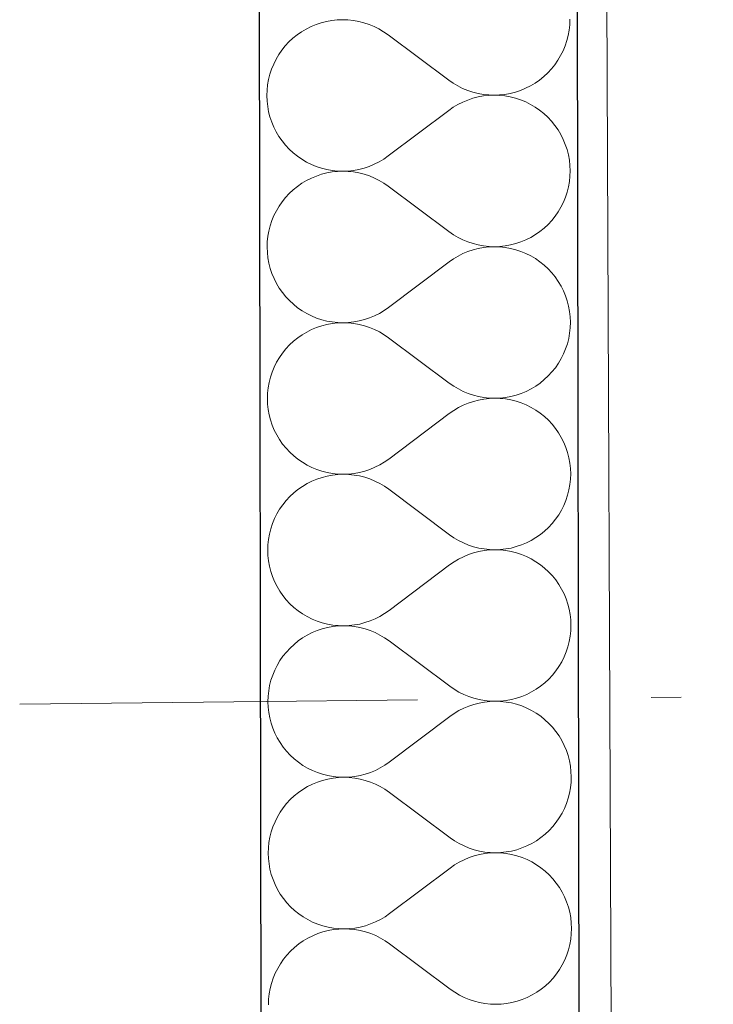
# Model space of a CAD drawing. Header units: millimetres. Extents: x -23738 to 4435, y -2716 to 20653.
# Tile 135 of 160: x -11258 to -10909, y 12247 to 12742. Entities that reach past the tile are written whole.
import ezdxf

# ---------------------------------------------------------------- set-up
doc = ezdxf.new("R2010")
doc.units = ezdxf.units.MM
doc.header["$MEASUREMENT"] = 0
doc.linetypes.add('Wipeout_Contour', pattern=[1000, 0, -1000])
doc.linetypes.add('Čerchovaná', pattern=[450, 200, -117.5, 15, -117.5])
for name, color, linetype in [('9._POHLED ZÁPADNÍ_2_Konstrukce - krov', 7, 'Continuous'), ('9._POHLED ZÁPADNÍ_2_Konstrukce - nosné', 7, 'Continuous'), ('9._POHLED ZÁPADNÍ_2_Nové_Konstrukce - nosné', 7, 'Continuous'), ('9._POHLED ZÁPADNÍ_2_Nové_Výplně - Povrchové', 7, 'Continuous'), ('9._POHLED ZÁPADNÍ_2_Nové_Výplně – Řezové', 7, 'Continuous'), ('9._POHLED ZÁPADNÍ_2_Výplně - Povrchové', 7, 'Continuous'), ('9._POHLED ZÁPADNÍ_2_VÝTAH VAR 1', 7, 'Continuous')]:
    doc.layers.add(name, color=color, linetype=linetype)

# ---------------------------------------------------------------- blocks, each defined once
blk = doc.blocks.new('*X21', base_point=(-24533.14, -6254.22))
at = {"layer": '9._POHLED ZÁPADNÍ_2_Nové_Výplně – Řezové', "color": 21, "linetype": 'Continuous', "lineweight": 20, "true_color": 0xffaaaa}
for p, q in [((-11108.7, 12739.84), (-11111.21, 12738.79)), ((-11106.11, 12740.7), (-11108.7, 12739.84)), ((-11103.48, 12741.38), (-11106.11, 12740.7)), ((-11100.8, 12741.86), (-11103.48, 12741.38)), ((-11098.1, 12742.16), (-11100.8, 12741.86)), ((-11095.38, 12742.26), (-11098.1, 12742.16)), ((-11092.66, 12742.16), (-11095.38, 12742.26)), ((-11089.96, 12741.87), (-11092.66, 12742.16)), ((-11087.28, 12741.39), (-11089.96, 12741.87)), ((-11084.64, 12740.72), (-11087.28, 12741.39)), ((-11082.06, 12739.87), (-11084.64, 12740.72)), ((-11079.54, 12738.83), (-11082.06, 12739.87)), ((-10981.5, 12737.03), (-10981.21, 12739.74)), ((-10981.21, 12739.74), (-10981.12, 12742.46)), ((-11118.21, 12734.63), (-11120.32, 12732.92)), ((-11115.98, 12736.18), (-11118.21, 12734.63)), ((-11113.64, 12737.57), (-11115.98, 12736.18)), ((-11111.21, 12738.79), (-11113.64, 12737.57)), ((-11077.11, 12737.61), (-11079.54, 12738.83)), ((-11074.77, 12736.23), (-11077.11, 12737.61)), ((-11072.53, 12734.68), (-11074.77, 12736.23)), ((-11042.02, 12711.87), (-11072.53, 12734.68)), ((-10982.64, 12731.72), (-10981.98, 12734.36)), ((-10981.98, 12734.36), (-10981.5, 12737.03)), ((-11122.31, 12731.06), (-11124.16, 12729.06)), ((-11120.32, 12732.92), (-11122.31, 12731.06)), ((-10984.54, 12726.62), (-10983.5, 12729.14)), ((-10983.5, 12729.14), (-10982.64, 12731.72)), ((-11127.42, 12724.71), (-11128.8, 12722.36)), ((-11125.87, 12726.94), (-11127.42, 12724.71)), ((-11124.16, 12729.06), (-11125.87, 12726.94)), ((-10987.13, 12721.84), (-10985.75, 12724.19)), ((-10985.75, 12724.19), (-10984.54, 12726.62)), ((-11130.01, 12719.93), (-11131.05, 12717.42)), ((-11128.8, 12722.36), (-11130.01, 12719.93)), ((-10990.39, 12717.49), (-10988.68, 12719.61)), ((-10988.68, 12719.61), (-10987.13, 12721.84)), ((-11131.91, 12714.83), (-11132.57, 12712.2)), ((-11131.05, 12717.42), (-11131.91, 12714.83)), ((-10994.23, 12713.64), (-10992.24, 12715.49)), ((-10992.24, 12715.49), (-10990.39, 12717.49)), ((-11133.05, 12709.52), (-11133.34, 12706.81)), ((-11132.57, 12712.2), (-11133.05, 12709.52)), ((-11042.02, 12711.87), (-11039.78, 12710.32)), ((-11039.78, 12710.32), (-11037.44, 12708.94)), ((-11000.91, 12708.98), (-10998.57, 12710.37)), ((-10998.57, 12710.37), (-10996.34, 12711.93)), ((-10996.34, 12711.93), (-10994.23, 12713.64)), ((-11133.34, 12706.81), (-11133.43, 12704.09)), ((-11037.44, 12708.94), (-11035.01, 12707.72)), ((-11035.01, 12707.72), (-11032.49, 12706.68)), ((-11032.49, 12706.68), (-11029.91, 12705.83)), ((-11029.91, 12705.83), (-11027.27, 12705.16)), ((-11027.27, 12705.16), (-11024.59, 12704.68)), ((-11024.59, 12704.68), (-11021.89, 12704.39)), ((-11021.89, 12704.39), (-11019.17, 12704.3)), ((-11019.17, 12704.3), (-11016.45, 12704.4)), ((-11016.45, 12704.4), (-11013.75, 12704.69)), ((-11013.75, 12704.69), (-11011.07, 12705.18)), ((-11011.07, 12705.18), (-11008.44, 12705.85)), ((-11008.44, 12705.85), (-11005.86, 12706.71)), ((-11005.86, 12706.71), (-11003.34, 12707.76)), ((-11003.34, 12707.76), (-11000.91, 12708.98)), ((-11133.43, 12704.09), (-11133.33, 12701.37)), ((-11133.33, 12701.37), (-11133.03, 12698.67)), ((-11037.42, 12699.59), (-11039.76, 12698.19)), ((-11034.99, 12700.81), (-11037.42, 12699.59)), ((-11032.48, 12701.86), (-11034.99, 12700.81)), ((-11029.9, 12702.73), (-11032.48, 12701.86)), ((-11027.27, 12703.4), (-11029.9, 12702.73)), ((-11024.59, 12703.89), (-11027.27, 12703.4)), ((-11021.89, 12704.19), (-11024.59, 12703.89)), ((-11019.17, 12704.3), (-11021.89, 12704.19)), ((-11016.45, 12704.2), (-11019.17, 12704.3)), ((-11013.75, 12703.92), (-11016.45, 12704.2)), ((-11011.07, 12703.44), (-11013.75, 12703.92)), ((-11008.43, 12702.78), (-11011.07, 12703.44)), ((-11005.85, 12701.92), (-11008.43, 12702.78)), ((-11003.33, 12700.89), (-11005.85, 12701.92)), ((-11000.9, 12699.68), (-11003.33, 12700.89)), ((-10998.55, 12698.29), (-11000.9, 12699.68)), ((-11133.03, 12698.67), (-11132.55, 12695.99)), ((-11132.55, 12695.99), (-11131.87, 12693.36)), ((-11041.99, 12696.64), (-11072.43, 12673.72)), ((-11039.76, 12698.19), (-11041.99, 12696.64)), ((-10996.31, 12696.75), (-10998.55, 12698.29)), ((-10994.19, 12695.04), (-10996.31, 12696.75)), ((-10992.2, 12693.19), (-10994.19, 12695.04)), ((-11131.87, 12693.36), (-11131, 12690.78)), ((-11131, 12690.78), (-11129.96, 12688.27)), ((-10990.34, 12691.21), (-10992.2, 12693.19)), ((-10988.63, 12689.09), (-10990.34, 12691.21)), ((-11129.96, 12688.27), (-11128.74, 12685.84)), ((-11128.74, 12685.84), (-11127.34, 12683.5)), ((-10987.07, 12686.86), (-10988.63, 12689.09)), ((-10985.68, 12684.52), (-10987.07, 12686.86)), ((-10984.46, 12682.09), (-10985.68, 12684.52)), ((-11127.34, 12683.5), (-11125.79, 12681.27)), ((-11125.79, 12681.27), (-11124.08, 12679.15)), ((-10983.41, 12679.58), (-10984.46, 12682.09)), ((-10982.55, 12677), (-10983.41, 12679.58)), ((-11124.08, 12679.15), (-11122.22, 12677.17)), ((-11122.22, 12677.17), (-11120.22, 12675.32)), ((-11120.22, 12675.32), (-11118.1, 12673.61)), ((-10981.87, 12674.37), (-10982.55, 12677)), ((-11118.1, 12673.61), (-11115.86, 12672.07)), ((-11115.86, 12672.07), (-11113.52, 12670.68)), ((-11113.52, 12670.68), (-11111.08, 12669.47)), ((-11079.42, 12669.55), (-11076.99, 12670.77)), ((-11076.99, 12670.77), (-11074.66, 12672.17)), ((-11074.66, 12672.17), (-11072.43, 12673.72)), ((-10981.38, 12671.69), (-10981.87, 12674.37)), ((-10981.09, 12668.99), (-10981.38, 12671.69)), ((-11111.08, 12669.47), (-11108.57, 12668.44)), ((-11108.57, 12668.44), (-11105.99, 12667.58)), ((-11105.99, 12667.58), (-11103.35, 12666.92)), ((-11103.34, 12665.18), (-11105.98, 12664.51)), ((-11103.35, 12666.92), (-11100.67, 12666.44)), ((-11100.67, 12665.67), (-11103.34, 12665.18)), ((-11100.67, 12666.44), (-11097.96, 12666.16)), ((-11097.96, 12665.96), (-11100.67, 12665.67)), ((-11097.96, 12666.16), (-11095.24, 12666.07)), ((-11095.24, 12666.07), (-11097.96, 12665.96)), ((-11095.24, 12666.07), (-11092.53, 12666.17)), ((-11092.53, 12665.97), (-11095.24, 12666.07)), ((-11092.53, 12666.17), (-11089.82, 12666.47)), ((-11089.82, 12665.68), (-11092.53, 12665.97)), ((-11089.82, 12666.47), (-11087.15, 12666.96)), ((-11087.14, 12665.2), (-11089.82, 12665.68)), ((-11087.15, 12666.96), (-11084.51, 12667.64)), ((-11084.51, 12664.53), (-11087.14, 12665.2)), ((-11084.51, 12667.64), (-11081.93, 12668.5)), ((-11081.93, 12668.5), (-11079.42, 12669.55)), ((-10980.98, 12666.27), (-10981.09, 12668.99)), ((-10981.08, 12663.55), (-10980.98, 12666.27)), ((-11115.84, 12659.99), (-11118.07, 12658.43)), ((-11113.5, 12661.38), (-11115.84, 12659.99)), ((-11111.07, 12662.6), (-11113.5, 12661.38)), ((-11108.56, 12663.65), (-11111.07, 12662.6)), ((-11105.98, 12664.51), (-11108.56, 12663.65)), ((-11081.92, 12663.68), (-11084.51, 12664.53)), ((-11079.41, 12662.64), (-11081.92, 12663.68)), ((-11076.98, 12661.42), (-11079.41, 12662.64)), ((-11074.63, 12660.04), (-11076.98, 12661.42)), ((-11072.4, 12658.49), (-11074.63, 12660.04)), ((-10981.84, 12658.17), (-10981.36, 12660.84)), ((-10981.36, 12660.84), (-10981.08, 12663.55)), ((-11122.18, 12654.87), (-11124.03, 12652.87)), ((-11120.19, 12656.72), (-11122.18, 12654.87)), ((-11118.07, 12658.43), (-11120.19, 12656.72)), ((-11041.88, 12635.68), (-11072.4, 12658.49)), ((-10983.36, 12652.95), (-10982.51, 12655.53)), ((-10982.51, 12655.53), (-10981.84, 12658.17)), ((-11125.73, 12650.75), (-11127.28, 12648.52)), ((-11124.03, 12652.87), (-11125.73, 12650.75)), ((-10985.61, 12648), (-10984.4, 12650.43)), ((-10984.4, 12650.43), (-10983.36, 12652.95)), ((-11128.67, 12646.17), (-11129.88, 12643.74)), ((-11127.28, 12648.52), (-11128.67, 12646.17)), ((-10988.55, 12643.42), (-10987, 12645.65)), ((-10987, 12645.65), (-10985.61, 12648)), ((-11130.92, 12641.22), (-11131.77, 12638.64)), ((-11129.88, 12643.74), (-11130.92, 12641.22)), ((-10992.1, 12639.3), (-10990.25, 12641.3)), ((-10990.25, 12641.3), (-10988.55, 12643.42)), ((-11132.44, 12636), (-11132.92, 12633.33)), ((-11131.77, 12638.64), (-11132.44, 12636)), ((-11041.88, 12635.68), (-11039.65, 12634.13)), ((-10998.44, 12634.18), (-10996.21, 12635.74)), ((-10996.21, 12635.74), (-10994.09, 12637.45)), ((-10994.09, 12637.45), (-10992.1, 12639.3)), ((-11133.2, 12630.62), (-11133.3, 12627.9)), ((-11132.92, 12633.33), (-11133.2, 12630.62)), ((-11039.65, 12634.13), (-11037.3, 12632.75)), ((-11037.3, 12632.75), (-11034.87, 12631.53)), ((-11034.87, 12631.53), (-11032.36, 12630.49)), ((-11032.36, 12630.49), (-11029.77, 12629.64)), ((-11008.3, 12629.66), (-11005.72, 12630.52)), ((-11005.72, 12630.52), (-11003.21, 12631.57)), ((-11003.21, 12631.57), (-11000.78, 12632.79)), ((-11000.78, 12632.79), (-10998.44, 12634.18)), ((-11133.3, 12627.9), (-11133.19, 12625.18)), ((-11133.19, 12625.18), (-11132.9, 12622.48)), ((-11032.35, 12625.67), (-11034.86, 12624.62)), ((-11029.77, 12626.53), (-11032.35, 12625.67)), ((-11029.77, 12629.64), (-11027.14, 12628.97)), ((-11027.13, 12627.21), (-11029.77, 12626.53)), ((-11027.14, 12628.97), (-11024.46, 12628.49)), ((-11024.46, 12627.7), (-11027.13, 12627.21)), ((-11024.46, 12628.49), (-11021.75, 12628.2)), ((-11021.75, 12628), (-11024.46, 12627.7)), ((-11021.75, 12628.2), (-11019.04, 12628.11)), ((-11019.04, 12628.11), (-11021.75, 12628)), ((-11019.04, 12628.11), (-11016.32, 12628.21)), ((-11016.32, 12628.01), (-11019.04, 12628.11)), ((-11016.32, 12628.21), (-11013.61, 12628.5)), ((-11013.61, 12627.73), (-11016.32, 12628.01)), ((-11013.61, 12628.5), (-11010.94, 12628.99)), ((-11010.93, 12627.25), (-11013.61, 12627.73)), ((-11010.94, 12628.99), (-11008.3, 12629.66)), ((-11008.29, 12626.59), (-11010.93, 12627.25)), ((-11005.71, 12625.73), (-11008.29, 12626.59)), ((-11003.2, 12624.7), (-11005.71, 12625.73)), ((-11132.9, 12622.48), (-11132.41, 12619.8)), ((-11041.85, 12620.45), (-11072.29, 12597.53)), ((-11039.62, 12622), (-11041.85, 12620.45)), ((-11037.29, 12623.4), (-11039.62, 12622)), ((-11034.86, 12624.62), (-11037.29, 12623.4)), ((-11000.76, 12623.49), (-11003.2, 12624.7)), ((-10998.42, 12622.1), (-11000.76, 12623.49)), ((-10996.18, 12620.56), (-10998.42, 12622.1)), ((-10994.06, 12618.85), (-10996.18, 12620.56)), ((-11132.41, 12619.8), (-11131.73, 12617.17)), ((-11131.73, 12617.17), (-11130.87, 12614.59)), ((-10992.06, 12617), (-10994.06, 12618.85)), ((-10990.2, 12615.02), (-10992.06, 12617)), ((-11130.87, 12614.59), (-11129.82, 12612.08)), ((-11129.82, 12612.08), (-11128.6, 12609.65)), ((-10988.49, 12612.9), (-10990.2, 12615.02)), ((-10986.94, 12610.67), (-10988.49, 12612.9)), ((-10985.54, 12608.33), (-10986.94, 12610.67)), ((-11128.6, 12609.65), (-11127.21, 12607.31)), ((-11127.21, 12607.31), (-11125.65, 12605.08)), ((-10984.32, 12605.9), (-10985.54, 12608.33)), ((-10983.28, 12603.39), (-10984.32, 12605.9)), ((-11125.65, 12605.08), (-11123.94, 12602.96)), ((-11123.94, 12602.96), (-11122.08, 12600.98)), ((-11122.08, 12600.98), (-11120.09, 12599.13)), ((-10982.41, 12600.81), (-10983.28, 12603.39)), ((-10981.73, 12598.18), (-10982.41, 12600.81)), ((-11120.09, 12599.13), (-11117.97, 12597.42)), ((-11117.97, 12597.42), (-11115.73, 12595.88)), ((-11115.73, 12595.88), (-11113.38, 12594.49)), ((-11076.86, 12594.58), (-11074.52, 12595.98)), ((-11074.52, 12595.98), (-11072.29, 12597.53)), ((-10981.25, 12595.5), (-10981.73, 12598.18)), ((-10980.95, 12592.8), (-10981.25, 12595.5)), ((-11113.38, 12594.49), (-11110.95, 12593.28)), ((-11110.95, 12593.28), (-11108.43, 12592.25)), ((-11108.43, 12592.25), (-11105.85, 12591.39)), ((-11105.85, 12591.39), (-11103.21, 12590.73)), ((-11103.21, 12590.73), (-11100.53, 12590.25)), ((-11089.69, 12590.28), (-11087.01, 12590.77)), ((-11087.01, 12590.77), (-11084.38, 12591.45)), ((-11084.38, 12591.45), (-11081.8, 12592.31)), ((-11081.8, 12592.31), (-11079.29, 12593.36)), ((-11079.29, 12593.36), (-11076.86, 12594.58)), ((-10980.85, 12590.08), (-10980.95, 12592.8)), ((-11110.94, 12586.41), (-11113.37, 12585.19)), ((-11108.43, 12587.46), (-11110.94, 12586.41)), ((-11105.84, 12588.32), (-11108.43, 12587.46)), ((-11103.21, 12588.99), (-11105.84, 12588.32)), ((-11100.53, 12589.48), (-11103.21, 12588.99)), ((-11100.53, 12590.25), (-11097.83, 12589.97)), ((-11097.83, 12589.77), (-11100.53, 12589.48)), ((-11097.83, 12589.97), (-11095.11, 12589.87)), ((-11095.11, 12589.87), (-11097.83, 12589.77)), ((-11095.11, 12589.87), (-11092.39, 12589.98)), ((-11092.39, 12589.78), (-11095.11, 12589.87)), ((-11092.39, 12589.98), (-11089.69, 12590.28)), ((-11089.69, 12589.49), (-11092.39, 12589.78)), ((-11087.01, 12589.01), (-11089.69, 12589.49)), ((-11084.37, 12588.34), (-11087.01, 12589.01)), ((-11081.79, 12587.49), (-11084.37, 12588.34)), ((-11079.27, 12586.45), (-11081.79, 12587.49)), ((-11076.84, 12585.23), (-11079.27, 12586.45)), ((-10981.23, 12584.65), (-10980.94, 12587.36)), ((-10980.94, 12587.36), (-10980.85, 12590.08)), ((-11117.94, 12582.24), (-11120.05, 12580.53)), ((-11115.71, 12583.8), (-11117.94, 12582.24)), ((-11113.37, 12585.19), (-11115.71, 12583.8)), ((-11074.5, 12583.85), (-11076.84, 12585.23)), ((-11072.26, 12582.3), (-11074.5, 12583.85)), ((-11041.75, 12559.49), (-11072.26, 12582.3)), ((-10982.37, 12579.34), (-10981.71, 12581.97)), ((-10981.71, 12581.97), (-10981.23, 12584.65)), ((-11123.89, 12576.68), (-11125.6, 12574.56)), ((-11122.04, 12578.68), (-11123.89, 12576.68)), ((-11120.05, 12580.53), (-11122.04, 12578.68)), ((-10984.27, 12574.24), (-10983.23, 12576.76)), ((-10983.23, 12576.76), (-10982.37, 12579.34)), ((-11127.15, 12572.33), (-11128.53, 12569.98)), ((-11125.6, 12574.56), (-11127.15, 12572.33)), ((-10986.86, 12569.46), (-10985.48, 12571.81)), ((-10985.48, 12571.81), (-10984.27, 12574.24)), ((-11129.74, 12567.55), (-11130.78, 12565.03)), ((-11128.53, 12569.98), (-11129.74, 12567.55)), ((-10990.12, 12565.11), (-10988.41, 12567.23)), ((-10988.41, 12567.23), (-10986.86, 12569.46)), ((-11131.64, 12562.45), (-11132.3, 12559.81)), ((-11130.78, 12565.03), (-11131.64, 12562.45)), ((-10996.07, 12559.54), (-10993.96, 12561.25)), ((-10993.96, 12561.25), (-10991.97, 12563.11)), ((-10991.97, 12563.11), (-10990.12, 12565.11)), ((-11132.78, 12557.14), (-11133.07, 12554.43)), ((-11132.3, 12559.81), (-11132.78, 12557.14)), ((-11041.75, 12559.49), (-11039.51, 12557.94)), ((-11039.51, 12557.94), (-11037.17, 12556.56)), ((-11037.17, 12556.56), (-11034.74, 12555.34)), ((-11003.07, 12555.38), (-11000.64, 12556.6)), ((-11000.64, 12556.6), (-10998.3, 12557.99)), ((-10998.3, 12557.99), (-10996.07, 12559.54)), ((-11133.07, 12554.43), (-11133.16, 12551.71)), ((-11133.16, 12551.71), (-11133.06, 12548.99)), ((-11034.74, 12555.34), (-11032.22, 12554.3)), ((-11032.22, 12554.3), (-11029.64, 12553.45)), ((-11029.64, 12553.45), (-11027, 12552.78)), ((-11027, 12551.02), (-11029.63, 12550.34)), ((-11027, 12552.78), (-11024.32, 12552.3)), ((-11024.32, 12551.51), (-11027, 12551.02)), ((-11024.32, 12552.3), (-11021.62, 12552.01)), ((-11021.62, 12551.81), (-11024.32, 12551.51)), ((-11021.62, 12552.01), (-11018.9, 12551.91)), ((-11018.9, 12551.91), (-11021.62, 12551.81)), ((-11018.9, 12551.91), (-11016.18, 12552.01)), ((-11016.18, 12551.82), (-11018.9, 12551.91)), ((-11016.18, 12552.01), (-11013.48, 12552.31)), ((-11013.48, 12551.54), (-11016.18, 12551.82)), ((-11013.48, 12552.31), (-11010.8, 12552.8)), ((-11010.8, 12551.06), (-11013.48, 12551.54)), ((-11010.8, 12552.8), (-11008.17, 12553.47)), ((-11008.16, 12550.4), (-11010.8, 12551.06)), ((-11008.17, 12553.47), (-11005.59, 12554.33)), ((-11005.59, 12554.33), (-11003.07, 12555.38)), ((-11133.06, 12548.99), (-11132.76, 12546.29)), ((-11132.76, 12546.29), (-11132.28, 12543.61)), ((-11037.15, 12547.21), (-11039.49, 12545.81)), ((-11034.72, 12548.43), (-11037.15, 12547.21)), ((-11032.21, 12549.48), (-11034.72, 12548.43)), ((-11029.63, 12550.34), (-11032.21, 12549.48)), ((-11005.58, 12549.54), (-11008.16, 12550.4)), ((-11003.06, 12548.51), (-11005.58, 12549.54)), ((-11000.63, 12547.3), (-11003.06, 12548.51)), ((-10998.28, 12545.91), (-11000.63, 12547.3)), ((-10996.04, 12544.37), (-10998.28, 12545.91)), ((-11132.28, 12543.61), (-11131.6, 12540.98)), ((-11131.6, 12540.98), (-11130.73, 12538.4)), ((-11041.72, 12544.26), (-11072.16, 12521.34)), ((-11039.49, 12545.81), (-11041.72, 12544.26)), ((-10993.92, 12542.66), (-10996.04, 12544.37)), ((-10991.93, 12540.81), (-10993.92, 12542.66)), ((-11130.73, 12538.4), (-11129.69, 12535.89)), ((-10990.07, 12538.83), (-10991.93, 12540.81)), ((-10988.36, 12536.71), (-10990.07, 12538.83)), ((-10986.8, 12534.48), (-10988.36, 12536.71)), ((-11129.69, 12535.89), (-11128.47, 12533.46)), ((-11128.47, 12533.46), (-11127.07, 12531.12)), ((-11127.07, 12531.12), (-11125.52, 12528.89)), ((-10985.41, 12532.14), (-10986.8, 12534.48)), ((-10984.19, 12529.71), (-10985.41, 12532.14)), ((-11125.52, 12528.89), (-11123.81, 12526.77)), ((-11123.81, 12526.77), (-11121.95, 12524.79)), ((-10983.14, 12527.2), (-10984.19, 12529.71)), ((-10982.28, 12524.62), (-10983.14, 12527.2)), ((-11121.95, 12524.79), (-11119.95, 12522.94)), ((-11119.95, 12522.94), (-11117.83, 12521.23)), ((-11117.83, 12521.23), (-11115.59, 12519.69)), ((-11074.39, 12519.79), (-11072.16, 12521.34)), ((-10981.6, 12521.99), (-10982.28, 12524.62)), ((-10981.11, 12519.31), (-10981.6, 12521.99)), ((-11115.59, 12519.69), (-11113.25, 12518.3)), ((-11113.25, 12518.3), (-11110.81, 12517.09)), ((-11110.81, 12517.09), (-11108.3, 12516.06)), ((-11081.66, 12516.12), (-11079.15, 12517.17)), ((-11079.15, 12517.17), (-11076.72, 12518.39)), ((-11076.72, 12518.39), (-11074.39, 12519.79)), ((-10980.82, 12516.61), (-10981.11, 12519.31)), ((-10980.71, 12513.89), (-10980.82, 12516.61)), ((-11108.29, 12511.27), (-11110.8, 12510.22)), ((-11108.3, 12516.06), (-11105.72, 12515.2)), ((-11105.71, 12512.13), (-11108.29, 12511.27)), ((-11105.72, 12515.2), (-11103.08, 12514.54)), ((-11103.07, 12512.8), (-11105.71, 12512.13)), ((-11103.08, 12514.54), (-11100.4, 12514.06)), ((-11100.4, 12513.29), (-11103.07, 12512.8)), ((-11100.4, 12514.06), (-11097.69, 12513.78)), ((-11097.69, 12513.58), (-11100.4, 12513.29)), ((-11097.69, 12513.78), (-11094.97, 12513.68)), ((-11094.97, 12513.68), (-11097.69, 12513.58)), ((-11094.97, 12513.68), (-11092.26, 12513.79)), ((-11092.26, 12513.59), (-11094.97, 12513.68)), ((-11092.26, 12513.79), (-11089.55, 12514.09)), ((-11089.55, 12513.3), (-11092.26, 12513.59)), ((-11089.55, 12514.09), (-11086.88, 12514.58)), ((-11086.87, 12512.82), (-11089.55, 12513.3)), ((-11086.88, 12514.58), (-11084.24, 12515.25)), ((-11084.24, 12512.15), (-11086.87, 12512.82)), ((-11084.24, 12515.25), (-11081.66, 12516.12)), ((-11081.65, 12511.3), (-11084.24, 12512.15)), ((-11079.14, 12510.26), (-11081.65, 12511.3)), ((-10980.81, 12511.17), (-10980.71, 12513.89)), ((-11115.57, 12507.61), (-11117.8, 12506.05)), ((-11113.23, 12509), (-11115.57, 12507.61)), ((-11110.8, 12510.22), (-11113.23, 12509)), ((-11076.71, 12509.04), (-11079.14, 12510.26)), ((-11074.36, 12507.66), (-11076.71, 12509.04)), ((-11072.13, 12506.11), (-11074.36, 12507.66)), ((-10981.57, 12505.78), (-10981.09, 12508.46)), ((-10981.09, 12508.46), (-10980.81, 12511.17)), ((-11121.91, 12502.49), (-11123.76, 12500.49)), ((-11119.92, 12504.34), (-11121.91, 12502.49)), ((-11117.8, 12506.05), (-11119.92, 12504.34)), ((-11041.61, 12483.3), (-11072.13, 12506.11)), ((-10983.09, 12500.56), (-10982.24, 12503.15)), ((-10982.24, 12503.15), (-10981.57, 12505.78)), ((-11125.46, 12498.37), (-11127.01, 12496.14)), ((-11123.76, 12500.49), (-11125.46, 12498.37)), ((-10985.34, 12495.61), (-10984.13, 12498.05)), ((-10984.13, 12498.05), (-10983.09, 12500.56)), ((-11128.4, 12493.79), (-11129.61, 12491.36)), ((-11127.01, 12496.14), (-11128.4, 12493.79)), ((-10988.28, 12491.04), (-10986.73, 12493.27)), ((-10986.73, 12493.27), (-10985.34, 12495.61)), ((-11130.65, 12488.84), (-11131.5, 12486.26)), ((-11129.61, 12491.36), (-11130.65, 12488.84)), ((-10993.82, 12485.06), (-10991.83, 12486.92)), ((-10991.83, 12486.92), (-10989.98, 12488.92)), ((-10989.98, 12488.92), (-10988.28, 12491.04)), ((-11132.17, 12483.62), (-11132.65, 12480.95)), ((-11131.5, 12486.26), (-11132.17, 12483.62)), ((-11041.61, 12483.3), (-11039.38, 12481.75)), ((-11039.38, 12481.75), (-11037.03, 12480.37)), ((-11000.51, 12480.41), (-10998.17, 12481.8)), ((-10998.17, 12481.8), (-10995.94, 12483.35)), ((-10995.94, 12483.35), (-10993.82, 12485.06)), ((-11132.93, 12478.24), (-11133.03, 12475.52)), ((-11132.65, 12480.95), (-11132.93, 12478.24)), ((-11037.03, 12480.37), (-11034.6, 12479.15)), ((-11034.6, 12479.15), (-11032.09, 12478.11)), ((-11032.09, 12478.11), (-11029.5, 12477.26)), ((-11029.5, 12477.26), (-11026.87, 12476.59)), ((-11026.87, 12476.59), (-11024.19, 12476.11)), ((-11013.34, 12476.12), (-11010.67, 12476.6)), ((-11010.67, 12476.6), (-11008.03, 12477.28)), ((-11008.03, 12477.28), (-11005.45, 12478.14)), ((-11005.45, 12478.14), (-11002.94, 12479.19)), ((-11002.94, 12479.19), (-11000.51, 12480.41)), ((-11133.03, 12475.52), (-11132.92, 12472.8)), ((-11132.92, 12472.8), (-11132.63, 12470.1)), ((-11034.59, 12472.24), (-11037.02, 12471.02)), ((-11032.08, 12473.29), (-11034.59, 12472.24)), ((-11029.5, 12474.15), (-11032.08, 12473.29)), ((-11026.86, 12474.83), (-11029.5, 12474.15)), ((-11024.19, 12475.32), (-11026.86, 12474.83)), ((-11024.19, 12476.11), (-11021.48, 12475.82)), ((-11021.48, 12475.62), (-11024.19, 12475.32)), ((-11021.48, 12475.82), (-11018.77, 12475.72)), ((-11018.77, 12475.72), (-11021.48, 12475.62)), ((-11018.77, 12475.72), (-11016.05, 12475.82)), ((-11016.05, 12475.63), (-11018.77, 12475.72)), ((-11016.05, 12475.82), (-11013.34, 12476.12)), ((-11013.34, 12475.35), (-11016.05, 12475.63)), ((-11010.66, 12474.87), (-11013.34, 12475.35)), ((-11008.02, 12474.21), (-11010.66, 12474.87)), ((-11005.44, 12473.35), (-11008.02, 12474.21)), ((-11002.93, 12472.32), (-11005.44, 12473.35)), ((-11000.49, 12471.1), (-11002.93, 12472.32)), ((-11132.63, 12470.1), (-11132.14, 12467.42)), ((-11132.14, 12467.42), (-11131.46, 12464.79)), ((-11041.58, 12468.06), (-11072.02, 12445.15)), ((-11039.35, 12469.62), (-11041.58, 12468.06)), ((-11037.02, 12471.02), (-11039.35, 12469.62)), ((-10998.15, 12469.72), (-11000.49, 12471.1)), ((-10995.91, 12468.18), (-10998.15, 12469.72)), ((-10993.79, 12466.47), (-10995.91, 12468.18)), ((-11131.46, 12464.79), (-11130.6, 12462.21)), ((-11130.6, 12462.21), (-11129.55, 12459.7)), ((-10991.79, 12464.62), (-10993.79, 12466.47)), ((-10989.93, 12462.64), (-10991.79, 12464.62)), ((-10988.22, 12460.52), (-10989.93, 12462.64)), ((-11129.55, 12459.7), (-11128.33, 12457.27)), ((-11128.33, 12457.27), (-11126.94, 12454.93)), ((-10986.67, 12458.29), (-10988.22, 12460.52)), ((-10985.27, 12455.95), (-10986.67, 12458.29)), ((-11126.94, 12454.93), (-11125.38, 12452.7)), ((-11125.38, 12452.7), (-11123.67, 12450.58)), ((-10984.05, 12453.52), (-10985.27, 12455.95)), ((-10983.01, 12451.01), (-10984.05, 12453.52)), ((-11123.67, 12450.58), (-11121.81, 12448.6)), ((-11121.81, 12448.6), (-11119.82, 12446.75)), ((-10982.14, 12448.43), (-10983.01, 12451.01)), ((-10981.46, 12445.8), (-10982.14, 12448.43)), ((-11119.82, 12446.75), (-11117.7, 12445.04)), ((-11117.7, 12445.04), (-11115.46, 12443.5)), ((-11115.46, 12443.5), (-11113.11, 12442.11)), ((-11113.11, 12442.11), (-11110.68, 12440.9)), ((-11079.02, 12440.98), (-11076.59, 12442.2)), ((-11076.59, 12442.2), (-11074.25, 12443.6)), ((-11074.25, 12443.6), (-11072.02, 12445.15)), ((-10980.98, 12443.12), (-10981.46, 12445.8)), ((-10980.68, 12440.42), (-10980.98, 12443.12)), ((-11110.68, 12440.9), (-11108.16, 12439.87)), ((-11108.16, 12439.87), (-11105.58, 12439.01)), ((-11105.58, 12439.01), (-11102.94, 12438.35)), ((-11102.94, 12438.35), (-11100.26, 12437.87)), ((-11100.26, 12437.1), (-11102.94, 12436.61)), ((-11100.26, 12437.87), (-11097.56, 12437.58)), ((-11097.56, 12437.39), (-11100.26, 12437.1)), ((-11097.56, 12437.58), (-11094.84, 12437.49)), ((-11094.84, 12437.49), (-11097.56, 12437.39)), ((-11094.84, 12437.49), (-11092.12, 12437.6)), ((-11092.12, 12437.4), (-11094.84, 12437.49)), ((-11092.12, 12437.6), (-11089.42, 12437.9)), ((-11089.42, 12437.11), (-11092.12, 12437.4)), ((-11089.42, 12437.9), (-11086.74, 12438.38)), ((-11086.74, 12436.63), (-11089.42, 12437.11)), ((-11086.74, 12438.38), (-11084.11, 12439.06)), ((-11084.11, 12439.06), (-11081.53, 12439.93)), ((-11081.53, 12439.93), (-11079.02, 12440.98)), ((-10980.58, 12437.7), (-10980.68, 12440.42)), ((-10980.67, 12434.98), (-10980.58, 12437.7)), ((-11113.1, 12432.81), (-11115.44, 12431.42)), ((-11110.67, 12434.03), (-11113.1, 12432.81)), ((-11108.15, 12435.08), (-11110.67, 12434.03)), ((-11105.57, 12435.94), (-11108.15, 12435.08)), ((-11102.94, 12436.61), (-11105.57, 12435.94)), ((-11084.1, 12435.96), (-11086.74, 12436.63)), ((-11081.52, 12435.11), (-11084.1, 12435.96)), ((-11079, 12434.07), (-11081.52, 12435.11)), ((-11076.57, 12432.85), (-11079, 12434.07)), ((-11074.23, 12431.47), (-11076.57, 12432.85)), ((-10981.44, 12429.59), (-10980.96, 12432.27)), ((-10980.96, 12432.27), (-10980.67, 12434.98)), ((-11119.78, 12428.15), (-11121.77, 12426.3)), ((-11117.67, 12429.86), (-11119.78, 12428.15)), ((-11115.44, 12431.42), (-11117.67, 12429.86)), ((-11071.99, 12429.92), (-11074.23, 12431.47)), ((-11041.48, 12407.11), (-11071.99, 12429.92)), ((-10982.1, 12426.96), (-10981.44, 12429.59)), ((-11125.33, 12422.18), (-11126.88, 12419.95)), ((-11123.62, 12424.3), (-11125.33, 12422.18)), ((-11121.77, 12426.3), (-11123.62, 12424.3)), ((-10984, 12421.86), (-10982.96, 12424.37)), ((-10982.96, 12424.37), (-10982.1, 12426.96)), ((-11128.26, 12417.6), (-11129.47, 12415.17)), ((-11126.88, 12419.95), (-11128.26, 12417.6)), ((-10986.59, 12417.08), (-10985.21, 12419.42)), ((-10985.21, 12419.42), (-10984, 12421.86)), ((-11130.51, 12412.65), (-11131.37, 12410.07)), ((-11129.47, 12415.17), (-11130.51, 12412.65)), ((-10991.7, 12410.73), (-10989.85, 12412.72)), ((-10989.85, 12412.72), (-10988.14, 12414.85)), ((-10988.14, 12414.85), (-10986.59, 12417.08)), ((-11132.03, 12407.43), (-11132.51, 12404.76)), ((-11131.37, 12410.07), (-11132.03, 12407.43)), ((-10995.8, 12407.16), (-10993.69, 12408.87)), ((-10993.69, 12408.87), (-10991.7, 12410.73)), ((-11132.51, 12404.76), (-11132.8, 12402.05)), ((-11041.48, 12407.11), (-11039.24, 12405.56)), ((-11039.24, 12405.56), (-11036.9, 12404.18)), ((-11036.9, 12404.18), (-11034.47, 12402.96)), ((-11034.47, 12402.96), (-11031.95, 12401.92)), ((-11005.32, 12401.95), (-11002.8, 12403)), ((-11002.8, 12403), (-11000.37, 12404.22)), ((-11000.37, 12404.22), (-10998.03, 12405.61)), ((-10998.03, 12405.61), (-10995.8, 12407.16)), ((-11132.8, 12402.05), (-11132.89, 12399.33)), ((-11132.89, 12399.33), (-11132.79, 12396.61)), ((-11031.95, 12401.92), (-11029.37, 12401.07)), ((-11029.36, 12397.96), (-11031.94, 12397.1)), ((-11029.37, 12401.07), (-11026.73, 12400.4)), ((-11026.73, 12398.64), (-11029.36, 12397.96)), ((-11026.73, 12400.4), (-11024.05, 12399.92)), ((-11024.05, 12399.13), (-11026.73, 12398.64)), ((-11024.05, 12399.92), (-11021.35, 12399.63)), ((-11021.35, 12399.43), (-11024.05, 12399.13)), ((-11021.35, 12399.63), (-11018.63, 12399.53)), ((-11018.63, 12399.53), (-11021.35, 12399.43)), ((-11018.63, 12399.53), (-11015.91, 12399.63)), ((-11015.91, 12399.44), (-11018.63, 12399.53)), ((-11015.91, 12399.63), (-11013.21, 12399.93)), ((-11013.21, 12399.16), (-11015.91, 12399.44)), ((-11013.21, 12399.93), (-11010.53, 12400.41)), ((-11010.53, 12398.68), (-11013.21, 12399.16)), ((-11010.53, 12400.41), (-11007.9, 12401.09)), ((-11007.89, 12398.02), (-11010.53, 12398.68)), ((-11007.9, 12401.09), (-11005.32, 12401.95)), ((-11005.31, 12397.16), (-11007.89, 12398.02)), ((-11132.79, 12396.61), (-11132.49, 12393.91)), ((-11132.49, 12393.91), (-11132.01, 12391.23)), ((-11039.22, 12393.43), (-11041.45, 12391.87)), ((-11036.88, 12394.83), (-11039.22, 12393.43)), ((-11034.45, 12396.05), (-11036.88, 12394.83)), ((-11031.94, 12397.1), (-11034.45, 12396.05)), ((-11002.79, 12396.13), (-11005.31, 12397.16)), ((-11000.36, 12394.91), (-11002.79, 12396.13)), ((-10998.01, 12393.53), (-11000.36, 12394.91)), ((-10995.77, 12391.98), (-10998.01, 12393.53)), ((-11132.01, 12391.23), (-11131.33, 12388.6)), ((-11131.33, 12388.6), (-11130.46, 12386.02)), ((-11041.45, 12391.87), (-11071.89, 12368.96)), ((-10993.65, 12390.28), (-10995.77, 12391.98)), ((-10991.66, 12388.43), (-10993.65, 12390.28)), ((-10989.8, 12386.45), (-10991.66, 12388.43)), ((-11130.46, 12386.02), (-11129.42, 12383.51)), ((-11129.42, 12383.51), (-11128.2, 12381.08)), ((-10988.09, 12384.33), (-10989.8, 12386.45)), ((-10986.53, 12382.1), (-10988.09, 12384.33)), ((-11128.2, 12381.08), (-11126.8, 12378.74)), ((-11126.8, 12378.74), (-11125.25, 12376.51)), ((-10985.14, 12379.76), (-10986.53, 12382.1)), ((-10983.92, 12377.33), (-10985.14, 12379.76)), ((-11125.25, 12376.51), (-11123.54, 12374.39)), ((-11123.54, 12374.39), (-11121.68, 12372.41)), ((-10982.87, 12374.82), (-10983.92, 12377.33)), ((-10982.01, 12372.24), (-10982.87, 12374.82)), ((-11121.68, 12372.41), (-11119.68, 12370.56)), ((-11119.68, 12370.56), (-11117.56, 12368.85)), ((-11117.56, 12368.85), (-11115.32, 12367.31)), ((-11074.12, 12367.41), (-11071.89, 12368.96)), ((-10981.33, 12369.61), (-10982.01, 12372.24)), ((-10980.84, 12366.93), (-10981.33, 12369.61)), ((-11115.32, 12367.31), (-11112.98, 12365.92)), ((-11112.98, 12365.92), (-11110.54, 12364.71)), ((-11110.54, 12364.71), (-11108.03, 12363.68)), ((-11108.03, 12363.68), (-11105.45, 12362.82)), ((-11105.45, 12362.82), (-11102.81, 12362.16)), ((-11086.61, 12362.19), (-11083.97, 12362.87)), ((-11083.97, 12362.87), (-11081.39, 12363.74)), ((-11081.39, 12363.74), (-11078.88, 12364.79)), ((-11078.88, 12364.79), (-11076.45, 12366.01)), ((-11076.45, 12366.01), (-11074.12, 12367.41)), ((-10980.55, 12364.22), (-10980.84, 12366.93)), ((-10980.44, 12361.51), (-10980.55, 12364.22)), ((-11110.53, 12357.84), (-11112.96, 12356.62)), ((-11108.02, 12358.88), (-11110.53, 12357.84)), ((-11105.44, 12359.75), (-11108.02, 12358.88)), ((-11102.8, 12360.42), (-11105.44, 12359.75)), ((-11102.81, 12362.16), (-11100.13, 12361.68)), ((-11100.13, 12360.91), (-11102.8, 12360.42)), ((-11100.13, 12361.68), (-11097.42, 12361.39)), ((-11097.42, 12361.2), (-11100.13, 12360.91)), ((-11097.42, 12361.39), (-11094.7, 12361.3)), ((-11094.7, 12361.3), (-11097.42, 12361.2)), ((-11094.7, 12361.3), (-11091.99, 12361.41)), ((-11091.99, 12361.21), (-11094.7, 12361.3)), ((-11091.99, 12361.41), (-11089.28, 12361.7)), ((-11089.28, 12360.92), (-11091.99, 12361.21)), ((-11089.28, 12361.7), (-11086.61, 12362.19)), ((-11086.6, 12360.44), (-11089.28, 12360.92)), ((-11083.97, 12359.77), (-11086.6, 12360.44)), ((-11081.38, 12358.92), (-11083.97, 12359.77)), ((-11078.87, 12357.88), (-11081.38, 12358.92)), ((-11076.44, 12356.66), (-11078.87, 12357.88)), ((-10980.82, 12356.08), (-10980.54, 12358.79)), ((-10980.54, 12358.79), (-10980.44, 12361.51)), ((-11117.53, 12353.67), (-11119.65, 12351.96)), ((-11115.3, 12355.23), (-11117.53, 12353.67)), ((-11112.96, 12356.62), (-11115.3, 12355.23)), ((-11074.09, 12355.27), (-11076.44, 12356.66)), ((-11071.86, 12353.73), (-11074.09, 12355.27)), ((-11041.34, 12330.92), (-11071.86, 12353.73)), ((-10981.97, 12350.77), (-10981.3, 12353.4)), ((-10981.3, 12353.4), (-10980.82, 12356.08)), ((-11123.49, 12348.11), (-11125.19, 12345.99)), ((-11121.64, 12350.11), (-11123.49, 12348.11)), ((-11119.65, 12351.96), (-11121.64, 12350.11)), ((-10983.86, 12345.67), (-10982.82, 12348.18)), ((-10982.82, 12348.18), (-10981.97, 12350.77)), ((-11126.74, 12343.76), (-11128.13, 12341.41)), ((-11125.19, 12345.99), (-11126.74, 12343.76)), ((-10986.46, 12340.89), (-10985.07, 12343.23)), ((-10985.07, 12343.23), (-10983.86, 12345.67)), ((-11129.34, 12338.98), (-11130.38, 12336.46)), ((-11128.13, 12341.41), (-11129.34, 12338.98)), ((-10989.71, 12336.53), (-10988.01, 12338.66)), ((-10988.01, 12338.66), (-10986.46, 12340.89)), ((-11131.23, 12333.88), (-11131.9, 12331.24)), ((-11130.38, 12336.46), (-11131.23, 12333.88)), ((-10993.55, 12332.68), (-10991.56, 12334.54)), ((-10991.56, 12334.54), (-10989.71, 12336.53)), ((-11132.38, 12328.57), (-11132.66, 12325.86)), ((-11131.9, 12331.24), (-11132.38, 12328.57)), ((-11041.34, 12330.92), (-11039.11, 12329.37)), ((-11039.11, 12329.37), (-11036.76, 12327.99)), ((-11000.24, 12328.03), (-10997.9, 12329.42)), ((-10997.9, 12329.42), (-10995.67, 12330.97)), ((-10995.67, 12330.97), (-10993.55, 12332.68)), ((-11132.66, 12325.86), (-11132.76, 12323.14)), ((-11132.76, 12323.14), (-11132.65, 12320.42)), ((-11036.76, 12327.99), (-11034.33, 12326.77)), ((-11034.33, 12326.77), (-11031.82, 12325.73)), ((-11031.82, 12325.73), (-11029.23, 12324.88)), ((-11029.23, 12324.88), (-11026.6, 12324.21)), ((-11026.6, 12324.21), (-11023.92, 12323.73)), ((-11023.92, 12323.73), (-11021.21, 12323.44)), ((-11021.21, 12323.24), (-11023.92, 12322.94)), ((-11021.21, 12323.44), (-11018.5, 12323.34)), ((-11018.5, 12323.34), (-11021.21, 12323.24)), ((-11018.5, 12323.34), (-11015.78, 12323.44)), ((-11015.78, 12323.25), (-11018.5, 12323.34)), ((-11015.78, 12323.44), (-11013.07, 12323.74)), ((-11013.07, 12322.97), (-11015.78, 12323.25)), ((-11013.07, 12323.74), (-11010.4, 12324.22)), ((-11010.4, 12324.22), (-11007.76, 12324.9)), ((-11007.76, 12324.9), (-11005.18, 12325.76)), ((-11005.18, 12325.76), (-11002.67, 12326.81)), ((-11002.67, 12326.81), (-11000.24, 12328.03)), ((-11132.65, 12320.42), (-11132.36, 12317.72)), ((-11036.75, 12318.64), (-11039.08, 12317.24)), ((-11034.32, 12319.86), (-11036.75, 12318.64)), ((-11031.81, 12320.91), (-11034.32, 12319.86)), ((-11029.23, 12321.77), (-11031.81, 12320.91)), ((-11026.59, 12322.45), (-11029.23, 12321.77)), ((-11023.92, 12322.94), (-11026.59, 12322.45)), ((-11010.39, 12322.49), (-11013.07, 12322.97)), ((-11007.75, 12321.83), (-11010.39, 12322.49)), ((-11005.17, 12320.97), (-11007.75, 12321.83)), ((-11002.66, 12319.94), (-11005.17, 12320.97)), ((-11000.22, 12318.72), (-11002.66, 12319.94)), ((-10997.88, 12317.34), (-11000.22, 12318.72)), ((-11132.36, 12317.72), (-11131.87, 12315.04)), ((-11131.87, 12315.04), (-11131.19, 12312.41)), ((-11041.31, 12315.68), (-11071.75, 12292.77)), ((-11039.08, 12317.24), (-11041.31, 12315.68)), ((-10995.64, 12315.79), (-10997.88, 12317.34)), ((-10993.52, 12314.09), (-10995.64, 12315.79)), ((-10991.52, 12312.24), (-10993.52, 12314.09)), ((-11131.19, 12312.41), (-11130.33, 12309.83)), ((-11130.33, 12309.83), (-11129.28, 12307.32)), ((-10989.66, 12310.25), (-10991.52, 12312.24)), ((-10987.95, 12308.14), (-10989.66, 12310.25)), ((-11129.28, 12307.32), (-11128.06, 12304.89)), ((-11128.06, 12304.89), (-11126.67, 12302.55)), ((-10986.4, 12305.91), (-10987.95, 12308.14)), ((-10985, 12303.57), (-10986.4, 12305.91)), ((-10983.78, 12301.14), (-10985, 12303.57)), ((-11126.67, 12302.55), (-11125.11, 12300.32)), ((-11125.11, 12300.32), (-11123.4, 12298.2)), ((-10982.74, 12298.63), (-10983.78, 12301.14)), ((-10981.87, 12296.05), (-10982.74, 12298.63)), ((-11123.4, 12298.2), (-11121.54, 12296.21)), ((-11121.54, 12296.21), (-11119.55, 12294.37)), ((-11119.55, 12294.37), (-11117.43, 12292.66)), ((-10981.19, 12293.42), (-10981.87, 12296.05)), ((-10980.71, 12290.74), (-10981.19, 12293.42)), ((-11117.43, 12292.66), (-11115.19, 12291.12)), ((-11115.19, 12291.12), (-11112.84, 12289.73)), ((-11112.84, 12289.73), (-11110.41, 12288.52)), ((-11110.41, 12288.52), (-11107.89, 12287.49)), ((-11081.26, 12287.55), (-11078.75, 12288.6)), ((-11078.75, 12288.6), (-11076.32, 12289.82)), ((-11076.32, 12289.82), (-11073.98, 12291.22)), ((-11073.98, 12291.22), (-11071.75, 12292.77)), ((-10980.41, 12288.03), (-10980.71, 12290.74)), ((-11107.89, 12287.49), (-11105.31, 12286.63)), ((-11105.3, 12283.56), (-11107.88, 12282.69)), ((-11105.31, 12286.63), (-11102.67, 12285.97)), ((-11102.67, 12284.23), (-11105.3, 12283.56)), ((-11102.67, 12285.97), (-11099.99, 12285.49)), ((-11099.99, 12284.72), (-11102.67, 12284.23)), ((-11099.99, 12285.49), (-11097.29, 12285.2)), ((-11097.29, 12285.01), (-11099.99, 12284.72)), ((-11097.29, 12285.2), (-11094.57, 12285.11)), ((-11094.57, 12285.11), (-11097.29, 12285.01)), ((-11094.57, 12285.11), (-11091.85, 12285.22)), ((-11091.85, 12285.02), (-11094.57, 12285.11)), ((-11091.85, 12285.22), (-11089.15, 12285.51)), ((-11089.15, 12284.73), (-11091.85, 12285.02)), ((-11089.15, 12285.51), (-11086.47, 12286)), ((-11086.47, 12284.25), (-11089.15, 12284.73)), ((-11086.47, 12286), (-11083.84, 12286.68)), ((-11083.83, 12283.58), (-11086.47, 12284.25)), ((-11083.84, 12286.68), (-11081.26, 12287.55)), ((-11081.25, 12282.72), (-11083.83, 12283.58)), ((-10980.31, 12285.32), (-10980.41, 12288.03)), ((-10980.4, 12282.6), (-10980.31, 12285.32)), ((-11115.17, 12279.04), (-11117.4, 12277.48)), ((-11112.83, 12280.43), (-11115.17, 12279.04)), ((-11110.4, 12281.65), (-11112.83, 12280.43)), ((-11107.88, 12282.69), (-11110.4, 12281.65)), ((-11078.73, 12281.69), (-11081.25, 12282.72)), ((-11076.3, 12280.47), (-11078.73, 12281.69)), ((-11073.96, 12279.08), (-11076.3, 12280.47)), ((-11071.72, 12277.53), (-11073.96, 12279.08)), ((-10981.17, 12277.21), (-10980.69, 12279.89)), ((-10980.69, 12279.89), (-10980.4, 12282.6)), ((-11121.5, 12273.92), (-11123.35, 12271.92)), ((-11119.51, 12275.77), (-11121.5, 12273.92)), ((-11117.4, 12277.48), (-11119.51, 12275.77)), ((-11041.21, 12254.73), (-11071.72, 12277.53)), ((-10982.69, 12271.99), (-10981.83, 12274.58)), ((-10981.83, 12274.58), (-10981.17, 12277.21)), ((-11125.06, 12269.8), (-11126.61, 12267.56)), ((-11123.35, 12271.92), (-11125.06, 12269.8)), ((-10984.94, 12267.04), (-10983.73, 12269.48)), ((-10983.73, 12269.48), (-10982.69, 12271.99)), ((-11127.99, 12265.22), (-11129.2, 12262.79)), ((-11126.61, 12267.56), (-11127.99, 12265.22)), ((-10987.87, 12262.46), (-10986.32, 12264.7)), ((-10986.32, 12264.7), (-10984.94, 12267.04)), ((-11130.24, 12260.27), (-11131.1, 12257.69)), ((-11129.2, 12262.79), (-11130.24, 12260.27)), ((-10991.43, 12258.35), (-10989.58, 12260.34)), ((-10989.58, 12260.34), (-10987.87, 12262.46)), ((-11131.76, 12255.05), (-11132.24, 12252.38)), ((-11131.1, 12257.69), (-11131.76, 12255.05)), ((-11041.21, 12254.73), (-11038.97, 12253.18)), ((-10997.76, 12253.23), (-10995.53, 12254.78)), ((-10995.53, 12254.78), (-10993.42, 12256.49)), ((-10993.42, 12256.49), (-10991.43, 12258.35)), ((-11132.53, 12249.67), (-11132.62, 12246.95)), ((-11132.24, 12252.38), (-11132.53, 12249.67)), ((-11038.97, 12253.18), (-11036.63, 12251.8)), ((-11036.63, 12251.8), (-11034.2, 12250.58)), ((-11034.2, 12250.58), (-11031.68, 12249.54)), ((-11031.68, 12249.54), (-11029.1, 12248.69)), ((-11007.63, 12248.71), (-11005.04, 12249.57)), ((-11005.04, 12249.57), (-11002.53, 12250.62)), ((-11002.53, 12250.62), (-11000.1, 12251.84)), ((-11000.1, 12251.84), (-10997.76, 12253.23)), ((-11029.1, 12248.69), (-11026.46, 12248.02)), ((-11026.46, 12248.02), (-11023.78, 12247.54)), ((-11023.78, 12247.54), (-11021.08, 12247.25)), ((-11021.08, 12247.25), (-11018.36, 12247.15)), ((-11018.36, 12247.15), (-11015.64, 12247.25)), ((-11015.64, 12247.25), (-11012.94, 12247.55)), ((-11012.94, 12247.55), (-11010.26, 12248.03)), ((-11010.26, 12248.03), (-11007.63, 12248.71))]:
    blk.add_line(p, q, dxfattribs=at)

msp = doc.modelspace()

# ---------------------------------------------------------------- wipeouts: each hides what was drawn before it
at = {"color": 254, "linetype": 'Wipeout_Contour', "lineweight": 0, "ltscale": 72283.801497}
msp.add_wipeout([(-11148.1, 18830.25), (-11130.82, 9083.32), (-10970.82, 9083.6), (-10988.08, 18817.53)], dxfattribs=at).dxf.layer = '9._POHLED ZÁPADNÍ_2_Nové_Výplně - Povrchové'

# ---------------------------------------------------------------- next in the draw order: linework, layer by layer
at = {"layer": '9._POHLED ZÁPADNÍ_2_Nové_Konstrukce - nosné', "color": 1, "linetype": 'Continuous', "lineweight": 25, "flags": 128}
for points in [[(-11148.1, 18830.25), (-11130.82, 9083.32)], [(-10970.82, 9083.6), (-10988.08, 18817.53)]]:
    msp.add_lwpolyline(points, dxfattribs=at)

# ---------------------------------------------------------------- next in the draw order: wipeouts: each hides what was drawn before it
at = {"color": 254, "linetype": 'Wipeout_Contour', "lineweight": 0, "ltscale": 70593.958106}
msp.add_wipeout([(-10986.72, 18366), (-10946.64, 9038.96), (-10496.64, 9040.89), (-10536.56, 18330.21)], dxfattribs=at).dxf.layer = '9._POHLED ZÁPADNÍ_2_Výplně - Povrchové'

# ---------------------------------------------------------------- next in the draw order: linework, layer by layer
at = {"layer": '9._POHLED ZÁPADNÍ_2_Konstrukce - nosné', "color": 251, "linetype": 'Continuous', "lineweight": 20, "true_color": 0x6a6a6a, "flags": 128}
msp.add_lwpolyline([(-10988.66, 18817.58), (-10946.75, 9064.83)], dxfattribs=at)

# ---------------------------------------------------------------- next in the draw order: wipeouts: each hides what was drawn before it
at = {"color": 254, "linetype": 'Wipeout_Contour', "lineweight": 0, "ltscale": 72283.801497}
msp.add_wipeout([(-11148.1, 18830.25), (-11130.82, 9083.32), (-10970.82, 9083.6), (-10988.08, 18817.53)], dxfattribs=at).dxf.layer = '9._POHLED ZÁPADNÍ_2_Nové_Výplně – Řezové'

# ---------------------------------------------------------------- next in the draw order: linework, layer by layer
at = {"layer": '9._POHLED ZÁPADNÍ_2_Konstrukce - krov', "color": 8, "linetype": 'Čerchovaná', "lineweight": 13}
msp.add_line((-11257.68, 12398.15), (-4125.14, 12473.3), dxfattribs=at)
at = {"layer": '9._POHLED ZÁPADNÍ_2_Nové_Konstrukce - nosné', "color": 1, "linetype": 'Continuous', "lineweight": 25, "flags": 128}
for points in [[(-11148.1, 18830.25), (-11130.82, 9083.32)], [(-10970.82, 9083.6), (-10988.08, 18817.53)]]:
    msp.add_lwpolyline(points, dxfattribs=at)

# ---------------------------------------------------------------- next in the draw order: block references
at = {"layer": '9._POHLED ZÁPADNÍ_2_VÝTAH VAR 1', "color": 9, "linetype": 'Continuous', "lineweight": 13}
msp.add_blockref('*X21', (-24533.14, -6254.22), dxfattribs=at)

doc.saveas('drawing.dxf')
